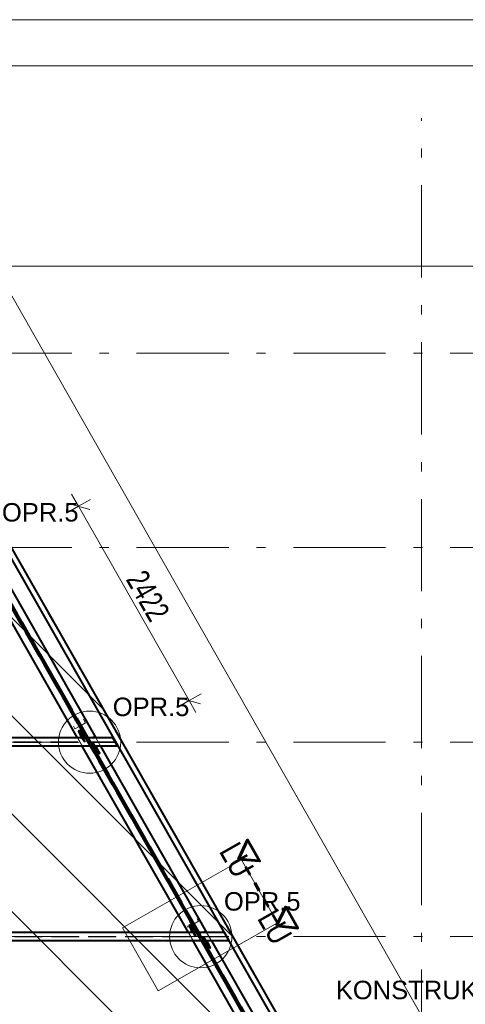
# Model space of a CAD drawing. Header units: metres. Extents: x 235 to 340, y 94 to 153.
# Tile 46 of 48: x 308.91 to 313.74, y 142.72 to 153.39. Entities that reach past the tile are written whole.
import ezdxf

# ---------------------------------------------------------------- set-up
doc = ezdxf.new("R2010")
doc.units = ezdxf.units.M
for name, pattern in [('__RA_15', [1.7, 1, -0.3, 0.1, -0.3]), ('__RA_2', [0.4, 0.3, -0.1]), ('__RA_5', [0.1, 0, -0.1])]:
    doc.linetypes.add(name, pattern=pattern)
for name, color, linetype, lineweight in [('OSY', 204, '__RA_15', 13), ('POPIS', 7, 'Continuous', 13), ('SRAFY', 254, 'Continuous', 18), ('Standard', 7, 'Continuous', 40), ('VYZTUZ', 11, 'Continuous', 50)]:
    doc.layers.add(name, color=color, linetype=linetype, lineweight=lineweight)
doc.styles.add('ARIAL', font='ARIAL.TTF')

msp = doc.modelspace()

# ---------------------------------------------------------------- linework, layer by layer
at = {"layer": 'OSY', "color": 204, "linetype": '__RA_15', "lineweight": 13}
for p, q in [((313.266, 126.792), (313.266, 152.32)), ((242.178, 149.774), (323.276, 149.774)), ((242.178, 147.666), (323.276, 147.666)), ((242.178, 145.558), (323.276, 145.558)), ((242.178, 143.45), (323.276, 143.45))]:
    msp.add_line(p, q, dxfattribs=at)
at = {"layer": 'SRAFY', "color": 136, "linetype": 'Continuous', "lineweight": 18}
for points in [[(234.859, 93.986), (339.859, 93.986), (339.859, 153.386), (234.859, 153.386), (234.859, 93.986)], [(235.359, 94.486), (339.359, 94.486), (339.359, 152.886), (235.359, 152.886), (235.359, 94.486)]]:
    msp.add_lwpolyline(points, dxfattribs=at)
at = {"layer": 'Standard', "color": 1, "linetype": 'Continuous', "lineweight": 13}
for p, q in [((314.038, 138.51), (302.37, 150.178)), ((312.635, 140.973), (303.43, 150.178)), ((311.233, 143.436), (304.491, 150.178)), ((309.831, 145.899), (305.552, 150.178))]:
    msp.add_line(p, q, dxfattribs=at)
at = {"layer": 'Standard', "color": 1, "linetype": 'Continuous', "lineweight": 40}
for p, q in [((319.599, 128.622), (307.352, 150.131)), ((319.668, 128.622), (307.404, 150.16)), ((309.541, 145.603), (308.392, 147.621)), ((309.633, 145.603), (308.484, 147.621)), ((308.488, 147.621), (309.494, 145.854)), ((308.498, 147.621), (309.647, 145.603)), ((308.59, 147.621), (309.739, 145.603)), ((308.591, 147.621), (309.739, 145.603)), ((309.502, 145.858), (309.492, 145.853)), ((309.492, 145.853), (309.634, 145.603)), ((309.55, 145.681), (309.557, 145.685)), ((309.553, 145.676), (309.55, 145.681)), ((309.56, 145.68), (309.553, 145.676)), ((309.586, 145.603), (309.553, 145.676)), ((309.557, 145.685), (309.558, 145.683)), ((309.557, 145.685), (309.56, 145.68)), ((309.597, 145.616), (309.557, 145.685)), ((309.56, 145.68), (309.595, 145.603)), ((309.923, 145.603), (307.272, 145.603)), ((309.596, 145.616), (309.597, 145.616)), ((309.596, 145.616), (309.603, 145.603)), ((309.597, 145.616), (309.596, 145.616)), ((309.923, 145.603), (309.974, 145.513)), ((309.924, 145.603), (309.923, 145.603)), ((309.948, 145.561), (309.924, 145.603)), ((309.932, 145.603), (309.924, 145.603)), ((309.954, 145.561), (309.948, 145.561)), ((309.951, 145.555), (309.957, 145.555)), ((309.975, 145.513), (309.951, 145.555)), ((309.974, 145.513), (307.272, 145.513)), ((310.741, 143.495), (309.592, 145.513)), ((310.833, 143.495), (309.684, 145.513)), ((309.685, 145.513), (309.694, 145.496)), ((309.705, 145.502), (309.694, 145.496)), ((309.697, 145.498), (310.724, 143.694)), ((309.698, 145.513), (310.847, 143.495)), ((309.718, 145.512), (309.72, 145.513)), ((309.718, 145.513), (309.718, 145.512)), ((309.77, 145.436), (309.718, 145.512)), ((309.728, 145.513), (309.777, 145.44)), ((309.736, 145.513), (309.741, 145.504)), ((309.741, 145.505), (309.761, 145.47)), ((309.741, 145.505), (309.741, 145.504)), ((309.781, 145.436), (309.761, 145.47)), ((309.77, 145.436), (309.777, 145.44)), ((309.774, 145.432), (309.77, 145.436)), ((309.781, 145.436), (309.774, 145.432)), ((309.777, 145.44), (309.781, 145.436)), ((309.79, 145.513), (310.939, 143.495)), ((309.791, 145.513), (310.939, 143.495)), ((309.974, 145.513), (309.975, 145.513)), ((309.984, 145.513), (309.975, 145.513)), ((310.731, 143.698), (310.721, 143.693)), ((310.721, 143.693), (310.834, 143.495)), ((310.75, 143.573), (310.757, 143.577)), ((310.753, 143.568), (310.75, 143.573)), ((310.76, 143.572), (310.753, 143.568)), ((310.786, 143.495), (310.753, 143.568)), ((310.757, 143.577), (310.758, 143.575)), ((310.757, 143.577), (310.76, 143.572)), ((310.797, 143.508), (310.757, 143.577)), ((310.76, 143.572), (310.795, 143.495)), ((311.13, 143.495), (307.272, 143.495)), ((311.181, 143.405), (307.272, 143.405)), ((311.941, 141.388), (310.792, 143.405)), ((310.796, 143.508), (310.797, 143.508)), ((310.796, 143.508), (310.803, 143.495)), ((310.797, 143.508), (310.796, 143.508)), ((312.033, 141.388), (310.884, 143.405)), ((310.885, 143.405), (310.909, 143.362)), ((310.898, 143.405), (312.047, 141.388)), ((310.918, 143.405), (310.92, 143.405)), ((310.97, 143.329), (310.918, 143.405)), ((310.918, 143.405), (310.918, 143.405)), ((310.928, 143.405), (310.977, 143.333)), ((310.936, 143.405), (310.941, 143.397)), ((310.99, 143.405), (312.139, 141.388)), ((310.991, 143.405), (312.139, 141.388)), ((311.13, 143.495), (311.181, 143.405)), ((310.919, 143.368), (310.909, 143.362)), ((310.912, 143.364), (311.949, 141.543)), ((310.941, 143.397), (310.961, 143.362)), ((310.941, 143.397), (310.941, 143.397)), ((310.981, 143.328), (310.961, 143.363)), ((310.97, 143.329), (310.977, 143.333)), ((310.974, 143.324), (310.97, 143.329)), ((310.981, 143.328), (310.974, 143.324)), ((310.977, 143.333), (310.981, 143.328))]:
    msp.add_line(p, q, dxfattribs=at)
at = {"layer": 'Standard', "color": 7, "linetype": 'Continuous', "lineweight": 13}
for p, q in [((319.668, 128.622), (307.395, 150.178)), ((311.318, 144.281), (310.027, 143.546)), ((310.027, 143.546), (311.318, 144.281)), ((311.318, 144.281), (311.318, 144.281)), ((311.707, 143.599), (311.318, 144.281)), ((311.318, 144.281), (311.707, 143.599)), ((310.027, 143.546), (310.027, 143.546)), ((310.027, 143.546), (310.415, 142.864)), ((310.415, 142.864), (310.027, 143.546)), ((310.415, 142.864), (311.707, 143.599)), ((311.707, 143.599), (310.415, 142.864)), ((311.707, 143.599), (311.707, 143.599)), ((310.415, 142.864), (310.415, 142.864))]:
    msp.add_line(p, q, dxfattribs=at)
at = {"layer": 'Standard', "color": 136, "linetype": '__RA_2', "lineweight": 18}
for p, q in [((319.661, 128.622), (307.399, 150.157)), ((307.362, 149.644), (313.524, 138.82)), ((313.521, 138.819), (307.362, 149.638)), ((313.515, 138.816), (307.362, 149.624)), ((313.496, 138.805), (307.39, 149.529)), ((307.39, 149.523), (313.494, 138.803)), ((313.433, 138.769), (307.362, 149.432)), ((309.502, 145.858), (309.505, 145.86)), ((309.705, 145.502), (309.502, 145.858)), ((309.502, 145.858), (309.502, 145.858)), ((309.494, 145.854), (309.697, 145.498)), ((309.564, 145.732), (309.545, 145.766)), ((309.555, 145.773), (309.574, 145.738)), ((309.568, 145.762), (309.581, 145.739)), ((309.626, 145.768), (309.574, 145.738)), ((309.581, 145.739), (309.628, 145.766)), ((309.626, 145.768), (309.604, 145.808)), ((309.612, 145.794), (309.628, 145.766)), ((309.628, 145.766), (309.626, 145.768)), ((309.496, 145.73), (309.512, 145.702)), ((309.513, 145.7), (309.504, 145.717)), ((309.564, 145.732), (309.512, 145.702)), ((309.512, 145.702), (309.513, 145.7)), ((309.513, 145.7), (309.56, 145.727)), ((309.56, 145.727), (309.548, 145.748)), ((309.55, 145.681), (309.59, 145.612)), ((309.56, 145.727), (309.562, 145.724)), ((309.568, 145.727), (309.564, 145.732)), ((309.574, 145.738), (309.578, 145.733)), ((309.583, 145.735), (309.581, 145.739)), ((309.948, 145.561), (307.272, 145.561)), ((309.951, 145.555), (307.272, 145.555)), ((309.592, 145.513), (309.541, 145.603)), ((309.588, 145.598), (309.586, 145.603)), ((309.595, 145.602), (309.588, 145.598)), ((309.588, 145.598), (309.605, 145.57)), ((309.589, 145.612), (309.596, 145.616)), ((309.59, 145.612), (309.589, 145.612)), ((309.613, 145.57), (309.589, 145.612)), ((309.596, 145.616), (309.59, 145.612)), ((309.594, 145.603), (309.614, 145.568)), ((309.595, 145.603), (309.595, 145.602)), ((309.611, 145.574), (309.595, 145.602)), ((309.603, 145.603), (309.62, 145.574)), ((309.621, 145.573), (309.603, 145.603)), ((309.605, 145.57), (309.611, 145.574)), ((309.61, 145.561), (309.605, 145.57)), ((309.617, 145.565), (309.61, 145.561)), ((309.61, 145.561), (309.618, 145.561)), ((309.611, 145.574), (309.617, 145.565)), ((309.62, 145.574), (309.613, 145.57)), ((309.613, 145.57), (309.618, 145.561)), ((309.614, 145.568), (309.621, 145.573)), ((309.625, 145.565), (309.617, 145.565)), ((309.618, 145.561), (309.625, 145.565)), ((309.625, 145.565), (309.62, 145.574)), ((309.684, 145.513), (309.633, 145.603)), ((309.634, 145.603), (309.685, 145.513)), ((309.647, 145.603), (309.698, 145.513)), ((309.713, 145.617), (309.698, 145.608)), ((309.698, 145.55), (309.705, 145.554)), ((309.704, 145.551), (309.698, 145.55)), ((309.702, 145.541), (309.698, 145.55)), ((309.709, 145.545), (309.702, 145.541)), ((309.702, 145.541), (309.718, 145.513)), ((309.711, 145.555), (309.704, 145.551)), ((309.704, 145.551), (309.71, 145.543)), ((309.705, 145.554), (309.711, 145.555)), ((309.705, 145.554), (309.709, 145.545)), ((309.716, 145.548), (309.709, 145.544)), ((309.725, 145.516), (309.709, 145.545)), ((309.709, 145.544), (309.727, 145.513)), ((309.71, 145.608), (309.716, 145.612)), ((309.71, 145.543), (309.717, 145.547)), ((309.734, 145.501), (309.71, 145.543)), ((309.717, 145.547), (309.711, 145.555)), ((309.716, 145.612), (309.713, 145.617)), ((309.713, 145.617), (309.713, 145.617)), ((309.716, 145.612), (309.716, 145.612)), ((309.736, 145.513), (309.716, 145.547)), ((309.717, 145.547), (309.736, 145.513)), ((309.739, 145.603), (309.791, 145.513)), ((309.739, 145.603), (309.79, 145.513)), ((309.739, 145.603), (309.79, 145.513)), ((309.932, 145.603), (309.956, 145.561)), ((309.933, 145.603), (309.932, 145.603)), ((309.984, 145.513), (309.933, 145.603)), ((309.956, 145.561), (309.954, 145.561)), ((309.957, 145.555), (309.96, 145.555)), ((309.96, 145.555), (309.984, 145.513)), ((309.708, 145.504), (309.705, 145.502)), ((309.705, 145.502), (309.705, 145.502)), ((309.722, 145.514), (309.718, 145.53)), ((309.72, 145.513), (309.725, 145.516)), ((309.725, 145.516), (309.722, 145.514)), ((309.725, 145.516), (309.728, 145.513)), ((309.725, 145.516), (309.725, 145.516)), ((309.734, 145.501), (309.741, 145.505)), ((309.741, 145.504), (309.734, 145.501)), ((309.734, 145.501), (309.734, 145.501)), ((309.754, 145.466), (309.734, 145.501)), ((309.734, 145.501), (309.734, 145.501)), ((309.761, 145.47), (309.741, 145.505)), ((309.741, 145.505), (309.741, 145.505)), ((309.741, 145.505), (309.741, 145.505)), ((309.761, 145.47), (309.754, 145.466)), ((309.754, 145.466), (309.774, 145.432)), ((309.984, 145.513), (309.984, 145.513)), ((310.724, 143.694), (310.912, 143.364)), ((310.732, 143.699), (310.731, 143.698)), ((310.732, 143.699), (310.735, 143.7)), ((310.92, 143.368), (310.732, 143.699)), ((310.85, 143.619), (310.798, 143.589)), ((310.805, 143.59), (310.852, 143.616)), ((310.85, 143.619), (310.838, 143.642)), ((310.844, 143.631), (310.852, 143.616)), ((310.852, 143.616), (310.85, 143.619)), ((310.728, 143.568), (310.735, 143.554)), ((310.737, 143.551), (310.734, 143.557)), ((310.787, 143.583), (310.735, 143.554)), ((310.735, 143.554), (310.737, 143.551)), ((310.737, 143.551), (310.784, 143.578)), ((310.75, 143.573), (310.79, 143.504)), ((310.787, 143.583), (310.778, 143.602)), ((310.784, 143.578), (310.779, 143.588)), ((310.784, 143.578), (310.786, 143.575)), ((310.791, 143.578), (310.787, 143.583)), ((310.788, 143.608), (310.798, 143.589)), ((310.798, 143.589), (310.802, 143.584)), ((310.799, 143.601), (310.805, 143.59)), ((310.807, 143.586), (310.805, 143.59)), ((310.843, 143.527), (310.836, 143.523)), ((310.836, 143.523), (310.836, 143.523)), ((310.836, 143.523), (310.849, 143.5)), ((310.843, 143.527), (310.843, 143.527)), ((310.858, 143.5), (310.843, 143.527)), ((311.155, 143.453), (307.272, 143.453)), ((311.158, 143.448), (307.272, 143.448)), ((310.792, 143.405), (310.741, 143.495)), ((310.788, 143.49), (310.786, 143.495)), ((310.795, 143.494), (310.788, 143.49)), ((310.788, 143.49), (310.805, 143.462)), ((310.789, 143.504), (310.796, 143.508)), ((310.79, 143.504), (310.789, 143.504)), ((310.813, 143.462), (310.789, 143.504)), ((310.796, 143.508), (310.79, 143.504)), ((310.794, 143.495), (310.814, 143.461)), ((310.795, 143.495), (310.795, 143.494)), ((310.811, 143.466), (310.795, 143.494)), ((310.803, 143.495), (310.82, 143.466)), ((310.821, 143.465), (310.803, 143.495)), ((310.805, 143.462), (310.811, 143.466)), ((310.81, 143.453), (310.805, 143.462)), ((310.817, 143.457), (310.81, 143.453)), ((310.81, 143.453), (310.818, 143.453)), ((310.811, 143.466), (310.817, 143.457)), ((310.82, 143.466), (310.813, 143.462)), ((310.813, 143.462), (310.818, 143.453)), ((310.814, 143.461), (310.821, 143.465)), ((310.825, 143.457), (310.817, 143.457)), ((310.818, 143.453), (310.825, 143.457)), ((310.825, 143.457), (310.82, 143.466)), ((310.884, 143.405), (310.833, 143.495)), ((310.834, 143.495), (310.885, 143.405)), ((310.847, 143.495), (310.898, 143.405)), ((310.898, 143.442), (310.905, 143.446)), ((310.904, 143.444), (310.898, 143.442)), ((310.902, 143.433), (310.898, 143.442)), ((310.914, 143.508), (310.901, 143.5)), ((310.909, 143.437), (310.902, 143.433)), ((310.902, 143.433), (310.918, 143.405)), ((310.911, 143.448), (310.904, 143.444)), ((310.904, 143.444), (310.91, 143.435)), ((310.905, 143.446), (310.911, 143.448)), ((310.905, 143.446), (310.909, 143.437)), ((310.916, 143.44), (310.909, 143.436)), ((310.925, 143.409), (310.909, 143.437)), ((310.909, 143.436), (310.927, 143.405)), ((310.91, 143.435), (310.917, 143.439)), ((310.934, 143.393), (310.91, 143.435)), ((310.917, 143.439), (310.911, 143.448)), ((310.914, 143.508), (310.914, 143.508)), ((310.918, 143.501), (310.914, 143.508)), ((310.936, 143.405), (310.916, 143.44)), ((310.917, 143.5), (310.918, 143.501)), ((310.917, 143.439), (310.936, 143.405)), ((310.918, 143.501), (310.918, 143.501)), ((310.922, 143.407), (310.918, 143.422)), ((310.92, 143.405), (310.925, 143.409)), ((310.925, 143.409), (310.922, 143.407)), ((310.925, 143.409), (310.928, 143.405)), ((310.925, 143.409), (310.925, 143.409)), ((310.939, 143.495), (310.991, 143.405)), ((310.939, 143.495), (310.99, 143.405)), ((310.939, 143.495), (310.99, 143.405)), ((311.131, 143.495), (311.13, 143.495)), ((311.155, 143.453), (311.131, 143.495)), ((311.182, 143.405), (311.131, 143.495)), ((311.139, 143.495), (311.131, 143.495)), ((311.139, 143.495), (311.163, 143.453)), ((311.14, 143.495), (311.139, 143.495)), ((311.191, 143.405), (311.14, 143.495)), ((311.163, 143.453), (311.155, 143.453)), ((311.158, 143.448), (311.167, 143.448)), ((311.182, 143.405), (311.158, 143.448)), ((311.167, 143.448), (311.191, 143.405)), ((311.181, 143.405), (311.182, 143.405)), ((311.191, 143.405), (311.182, 143.405)), ((311.191, 143.405), (311.191, 143.405)), ((310.92, 143.368), (310.919, 143.368)), ((310.923, 143.37), (310.92, 143.368)), ((310.941, 143.397), (310.934, 143.393)), ((310.934, 143.393), (310.936, 143.394)), ((310.934, 143.393), (310.934, 143.393)), ((310.954, 143.358), (310.934, 143.393)), ((310.934, 143.393), (310.934, 143.393)), ((310.936, 143.394), (310.941, 143.397)), ((310.961, 143.363), (310.941, 143.397)), ((310.941, 143.397), (310.941, 143.397)), ((310.941, 143.397), (310.941, 143.397)), ((310.958, 143.361), (310.954, 143.359)), ((310.954, 143.358), (310.974, 143.324)), ((310.961, 143.363), (310.958, 143.361))]:
    msp.add_line(p, q, dxfattribs=at)
at = {"layer": 'Standard', "color": 3, "linetype": '__RA_5', "lineweight": 60}
for p, q in [((311.318, 144.281), (311.298, 144.316)), ((311.707, 143.599), (311.318, 144.281)), ((311.707, 143.599), (311.727, 143.564))]:
    msp.add_line(p, q, dxfattribs=at)
at = {"layer": 'Standard', "color": 7, "linetype": 'Continuous', "lineweight": 13}
msp.add_lwpolyline([(242.078, 128.288), (323.376, 128.288), (323.376, 150.717), (242.078, 150.717), (242.078, 128.288)], dxfattribs=at)
at = {"layer": 'Standard', "color": 3, "linetype": 'Continuous', "lineweight": 60}
for points in [[(311.284, 144.291), (311.512, 144.27), (311.382, 144.498), (311.284, 144.291)], [(311.697, 143.565), (311.925, 143.543), (311.795, 143.772), (311.697, 143.565)]]:
    msp.add_lwpolyline(points, dxfattribs=at)
at = {"layer": 'Standard', "color": 7, "linetype": 'Continuous', "lineweight": 13}
for centre in [(309.671, 145.557), (310.875, 143.449)]:
    msp.add_circle(centre, 0.337, dxfattribs=at)
at = {"layer": 'VYZTUZ', "color": 171, "linetype": 'Continuous', "lineweight": 18}
for p, q in [((308.57, 150.847), (320.842, 129.29)), ((309.551, 148.113), (309.476, 148.243)), ((309.551, 148.113), (309.42, 148.039)), ((309.428, 148.147), (309.673, 148.079)), ((309.551, 148.113), (309.681, 148.187)), ((309.551, 148.113), (310.749, 146.008)), ((310.749, 146.008), (310.879, 146.082)), ((310.749, 146.008), (310.619, 145.934)), ((310.626, 146.042), (310.872, 145.974)), ((310.749, 146.008), (310.823, 145.878))]:
    msp.add_line(p, q, dxfattribs=at)

# ---------------------------------------------------------------- texts
at = {"layer": 'POPIS', "color": 204, "linetype": 'Continuous', "lineweight": 13, "char_height": 0.2, "width": 0.09912, "attachment_point": 7, "style": 'ARIAL'}
for s, insert in [('\\W0.99;OPR.5', (308.722, 147.945)), ('\\W0.99;OPR.5', (309.922, 145.837)), ('\\W0.99;OPR.5', (311.126, 143.729)), ('\\W0.99;KONSTRUKCI\\~\\~OČISTIT\\~OD\\~STARÝCH\\~NÁTĚRŮ', (312.338, 142.769))]:
    msp.add_mtext(s, dxfattribs=dict(at, insert=insert))
at = {"layer": 'Standard', "color": 3, "linetype": 'Continuous', "lineweight": 60, "char_height": 0.25, "width": 0.1, "attachment_point": 7, "rotation": 299.6549, "style": 'ARIAL'}
for insert in [(311.065, 144.373), (311.478, 143.647)]:
    msp.add_mtext('\\W0.80;LU', dxfattribs=dict(at, insert=insert))
at = {"layer": 'VYZTUZ', "color": 171, "linetype": 'Continuous', "lineweight": 18, "insert": (310.059, 147.321), "char_height": 0.25, "width": 0.08929, "attachment_point": 7, "rotation": 299.6549, "style": 'ARIAL'}
msp.add_mtext('\\W0.71;2422', dxfattribs=at)

doc.saveas('drawing.dxf')
